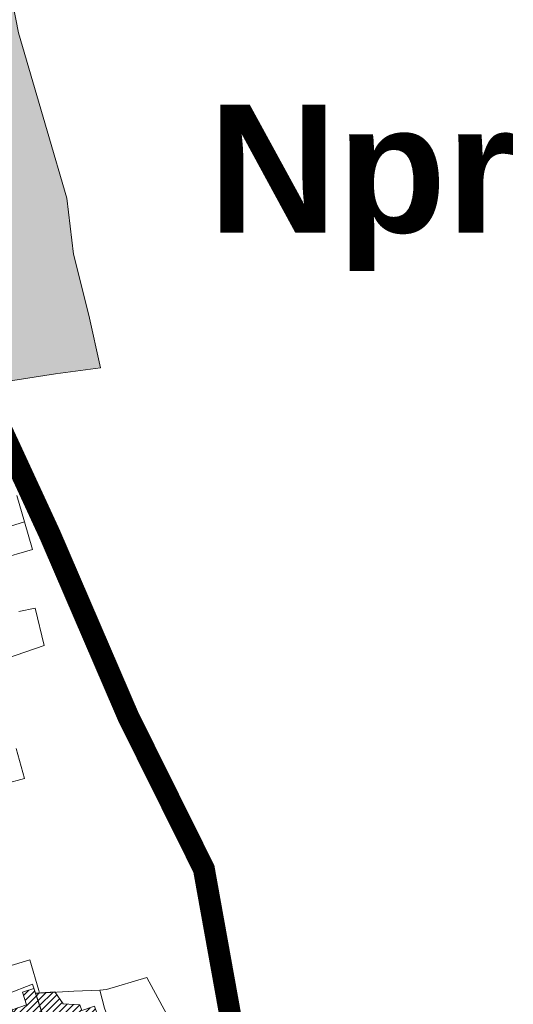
# Model space of a CAD drawing. Header units: metres. Extents: x 578835 to 593571, y 248557 to 255108.
# Tile 236 of 251: x 590060 to 590196, y 254670 to 254939. Entities that reach past the tile are written whole.
import ezdxf

# ---------------------------------------------------------------- set-up
doc = ezdxf.new("R2010")
doc.units = ezdxf.units.M
doc.linetypes.add('CACHEX2', pattern=[0.75, 0.5, -0.25])
doc.linetypes.add('SOLID_LINE', pattern=[0])
for name, color, linetype, lineweight in [('Cad-BATIMENT_BATI_PRIVE12', 7, 'SOLID_LINE', 0), ('Cad-BATIMENT_BATI_PRIVE12_HACH', 7, 'SOLID_LINE', 0), ('Cad-PARCELLAIRE_PARCELLE1', 250, 'SOLID_LINE', 0), ('Cad-PARCELLAIRE_PARCELLE1_', 250, 'SOLID_LINE', 0), ('Cad-RESEAU_ROUT_LIMITE_DE_VOIE_P23', 8, 'SOLID_LINE', 0), ('PLU', 7, 'CACHEX2', 5), ('PPRI global - contour', 152, 'Continuous', 5), ('PPRI global - hachures', 152, 'Continuous', 5)]:
    doc.layers.add(name, color=color, linetype=linetype, lineweight=lineweight)
doc.layers.add('PLU nom', color=7, linetype='Continuous')
doc.styles.get("Standard").update_dxf_attribs({"font": 'arialbd_0.ttf', "height": 50})

msp = doc.modelspace()

# ---------------------------------------------------------------- hatches: boundary and pattern name
at = {"layer": 'Cad-BATIMENT_BATI_PRIVE12_HACH', "ltscale": 0.4}
h = msp.add_hatch(dxfattribs=at)
h.set_pattern_fill('ANSI31', color=256, scale=0.4, style=0)
h.paths.add_polyline_path([(590067.89, 254663.17), (590064.25, 254674.12), (590061.12, 254673.07), (590062.24, 254669.61), (590058.31, 254668.27), (590061.24, 254660.04), (590065.41, 254661.39), (590065.17, 254662.15)])
h = msp.add_hatch(dxfattribs=at)
h.set_pattern_fill('ANSI31', color=256, scale=0.4, style=0)
h.paths.add_polyline_path([(590069.3, 254659.16), (590070.58, 254659.6), (590079.48, 254662.59), (590082.76, 254663.75), (590080.89, 254669.28), (590077.36, 254668.09), (590076.83, 254669.61), (590072.27, 254669.89), (590070.02, 254673.16), (590064.69, 254672.82), (590067.89, 254663.17)])
at = {"layer": 'PPRI global - hachures', "ltscale": 0.4}
h = msp.add_hatch(dxfattribs=at)
h.set_pattern_fill('ANSI36', color=256, scale=2, style=0)
h.paths.add_polyline_path([(589867.73, 254209.52), (589862.12, 254225.78), (589839.13, 254252.12), (589793.71, 254331.72), (589779.69, 254358.07), (589761.74, 254405.72), (589751.65, 254441.03), (589748.28, 254471.86), (589752.21, 254483.63), (589766.79, 254495.41), (589774.63, 254507.53), (589774.63, 254515.94), (589773.51, 254528.83), (589766.78, 254553.5), (589753.32, 254574.24), (589734.82, 254597.78), (589712.94, 254614.04), (589679.3, 254634.22), (589664.16, 254642.06), (589645.09, 254653.84), (589631.07, 254669.53), (589626.03, 254696.61), (589626.03, 254714.55), (589629.4, 254729.12), (589637.25, 254742.58), (589650.15, 254759.39), (589671.46, 254776.21), (589678.19, 254782.38), (589691.09, 254798.07), (589702.86, 254802), (589728.66, 254801.44), (589751.09, 254794.71), (589772.4, 254786.86), (589785.3, 254776.21), (589792.03, 254762.2), (589790.91, 254745.38), (589781.93, 254730.8), (589769.04, 254728.56), (589762.31, 254719.03), (589764.55, 254710.06), (589776.33, 254706.7), (589795.39, 254703.9), (589800.44, 254690.44), (589804.37, 254676.43), (589820.07, 254670.83), (589835.21, 254679.79), (589854.28, 254699.41), (589866.61, 254731.37), (589871.1, 254763.32), (589863.81, 254799.19), (589853.71, 254829.46), (589841.38, 254852.45), (589817.82, 254868.14), (589798.2, 254882.16), (589788.66, 254912.99), (589788.1, 254932.61), (589796.51, 254952.22), (589807.17, 254965.12), (589820.07, 254976.33), (589835.21, 254989.78), (589849.79, 254992.58), (589862.13, 254990.34), (589872.78, 254979.69), (589872.78, 254966.24), (589861.57, 254953.91), (589860.44, 254941.01), (589863.81, 254924.2), (589877.27, 254910.18), (589891.85, 254902.9), (589908.11, 254891.12), (589921.57, 254879.91), (589938.39, 254878.79), (589955.22, 254875.43), (589979.89, 254862.54), (589989.43, 254853.01), (589999.52, 254842.92), (590009.05, 254836.19), (590030.36, 254836.19), (590070.18, 254842.36), (590082.52, 254844.04), (590079.3, 254858.47), (590075.1, 254875.14), (590073.23, 254890.46), (590067.89, 254908.87), (590060.01, 254935.76), (590057.87, 254947.04), (590055.52, 254958.17), (590054.24, 254970.76), (590052.86, 254978.58), (590046.39, 254997.3), (590033.57, 255034.83), (590023.88, 255060.83), (590021.74, 255066.48), (590015.07, 255080.12), (590006.83, 255091.45), (589999.43, 255100.88), (589954.56, 255082.38), (589909.7, 255061.08), (589876.05, 255040.9), (589829.51, 255015.12), (589812.12, 254999.98), (589802.03, 254978.68), (589777.92, 254947.29), (589754.29, 254925.39), (589732.98, 254912.5), (589718.4, 254901.28), (589707.18, 254877.74), (589696.43, 254864.8), (589665.59, 254857.52), (589645.96, 254862), (589631.82, 254871.08), (589625.14, 254876.25), (589594.9, 254899.64), (589546.14, 254936.69), (589528.59, 254939.61), (589485.68, 254935.71), (589455.45, 254930.84), (589457.4, 254917.19), (589271.45, 254843.83), (589174.92, 254806.04), (589453.41, 253863.98), (589983.36, 253879.56), (589972.58, 253909.07), (589973.14, 253938.22), (589964.73, 253960.64), (589906.95, 254046.02), (589873.87, 254088.06), (589868.26, 254111.6), (589873.87, 254171.02)])

# ---------------------------------------------------------------- linework, layer by layer
at = {"layer": 'Cad-BATIMENT_BATI_PRIVE12'}
for points in [[(590067.89, 254663.17), (590064.25, 254674.12), (590061.12, 254673.07), (590062.24, 254669.61), (590058.31, 254668.27), (590061.24, 254660.04), (590065.41, 254661.39), (590065.17, 254662.15), (590067.89, 254663.17), (590067.89, 254663.17)], [(590069.3, 254659.16), (590070.58, 254659.6), (590079.48, 254662.59), (590082.76, 254663.75), (590080.89, 254669.28), (590077.36, 254668.09), (590076.83, 254669.61), (590072.27, 254669.89), (590070.02, 254673.16), (590064.69, 254672.82), (590067.89, 254663.17), (590069.3, 254659.16), (590069.3, 254659.16)]]:
    msp.add_lwpolyline(points, close=True, dxfattribs=at)
at = {"layer": 'Cad-PARCELLAIRE_PARCELLE1'}
msp.add_lwpolyline([(590000.36, 254987.43), (590031.66, 254893.98), (590051.48, 254840.82), (590068.58, 254798.33), (590090.1, 254748.54), (590109.61, 254713.62), (590119.38, 254659.38)], dxfattribs=at)
msp.add_lwpolyline([(590062.97, 254655.17), (590057.02, 254671.84), (590056.8, 254672.6), (590063.9, 254675.32), (590066.02, 254668.81), (590069.86, 254657.31), (590062.97, 254655.17), (590062.97, 254655.17)], close=True, dxfattribs=at)
at = {"layer": 'Cad-PARCELLAIRE_PARCELLE1_'}
msp.add_lwpolyline([(590066.02, 254668.81), (590063.9, 254675.32), (590056.8, 254672.6), (590049.78, 254669.78)], dxfattribs=at)
at = {"layer": 'Cad-RESEAU_ROUT_LIMITE_DE_VOIE_P23'}
for points in [[(590052.19, 254798.92), (590061.68, 254801.91), (590059.6, 254809.11)], [(590054.39, 254791.52), (590063.89, 254794.26), (590061.68, 254801.91)], [(590039.84, 254758.54), (590051.66, 254762.73), (590067.03, 254768.05), (590064.64, 254778.24), (590060.08, 254777.34)], [(590042.09, 254704.87), (590055.4, 254708.36), (590054.61, 254717.99), (590054.41, 254720.02), (590053.59, 254726.78), (590053.65, 254729.67), (590056.27, 254730.14), (590061.63, 254731.59), (590059.43, 254739.84)], [(590064.78, 254672.8), (590065.74, 254672.82), (590065.59, 254673.57), (590063.11, 254681.98), (590054.64, 254679.42)], [(590099.14, 254637.54), (590109.36, 254640.95), (590106.96, 254648.35), (590104.97, 254655.68), (590102.93, 254662.75), (590095.17, 254677.14), (590084.12, 254673.8), (590082.32, 254673.69)], [(590087.63, 254657.59), (590083.62, 254668.7), (590082.32, 254673.69), (590075.18, 254673.42), (590065.74, 254672.82)]]:
    msp.add_lwpolyline(points, dxfattribs=at)
at = {"layer": 'PLU', "color": 7, "ltscale": 2, "const_width": 6}
msp.add_lwpolyline([(590119.38, 254659.4), (590110.82, 254706.86), (590090.12, 254748.51), (590068.63, 254798.38), (590045.48, 254848.44), (590030.78, 254896.6), (590017.28, 254936.98), (589996.34, 254996.19), (589985.5, 255030.93), (589974.87, 255051.4), (589963, 255080.27), (589954.91, 255103.77), (589954.91, 255103.77), (589895.18, 255083.63), (589894.64, 255074.77), (589773.07, 255026.91), (589716.13, 255014.06), (589656.41, 254988.34), (589642.96, 254991.51), (589587.42, 254969.84), (589577.69, 254960.06), (589574.85, 254952.63), (589572.18, 254937.51), (589534.85, 254934.99)], dxfattribs=at)
at = {"layer": 'PPRI global - contour'}
msp.add_lwpolyline([(589860.44, 254941.01), (589863.81, 254924.2), (589877.27, 254910.18), (589891.85, 254902.9), (589908.11, 254891.12), (589921.57, 254879.91), (589938.39, 254878.79), (589955.22, 254875.43), (589979.89, 254862.54), (589989.43, 254853.01), (589999.52, 254842.92), (590009.05, 254836.19), (590030.36, 254836.19), (590070.18, 254842.36), (590082.52, 254844.04), (590079.3, 254858.47), (590075.1, 254875.14), (590073.23, 254890.46), (590067.89, 254908.87), (590060.01, 254935.76), (590057.87, 254947.04)], dxfattribs=at).dxf.unprotected_set("ltscale", 0)

# ---------------------------------------------------------------- texts
at = {"layer": 'PLU nom', "insert": (590154.18, 254916.08), "char_height": 35, "width": 195.3422, "attachment_point": 2}
msp.add_mtext('Npr', dxfattribs=at)

doc.saveas('drawing.dxf')
